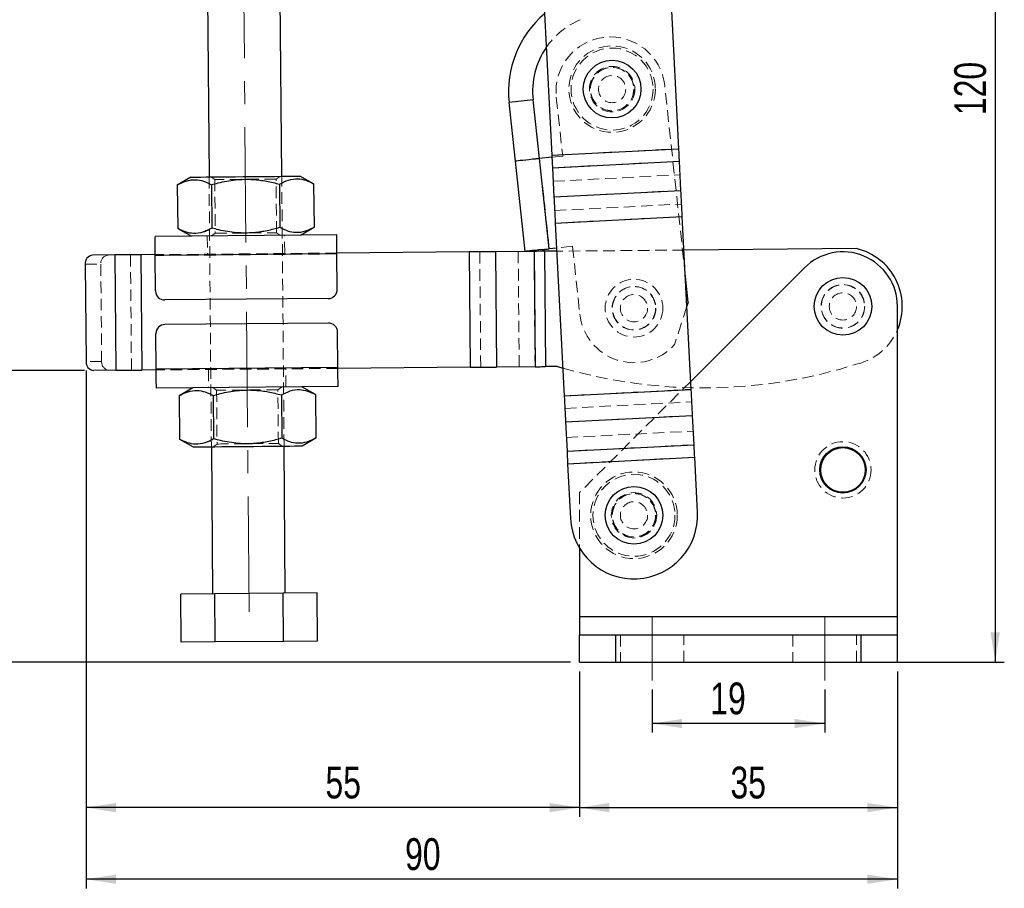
# Model space of a CAD drawing. Header units: millimetres. Extents: x 32 to 375, y 6 to 289.
# Tile 13 of 42: x 97 to 206, y 144 to 239. Entities that reach past the tile are written whole.
import ezdxf

# ---------------------------------------------------------------- set-up
doc = ezdxf.new("R2010")
doc.units = ezdxf.units.MM
doc.linetypes.add('CENTERX2', pattern=[20.32, 12.7, -2.54, 2.54, -2.54])
doc.linetypes.add('HIDDEN', pattern=[1.905, 1.27, -0.635])
doc.layers.add('FORMATO', color=179, linetype='Continuous')
doc.styles.add('SLDTEXTSTYLE0', font='TXT', dxfattribs={"width": 0.75})
doc.dimstyles.new('SLDDIMSTYLE0', dxfattribs={"dimtxt": 3.5, "dimasz": 3.302, "dimexe": 0, "dimexo": 0.0625, "dimgap": 0.875, "dimtad": 1, "dimdec": 0, "dimrnd": 1e-09, "dimzin": 12, "dimdsep": 46, "dimtxsty": 'SLDTEXTSTYLE0', "dimsah": 1, "dimcen": 0.09, "dimadec": 0, "dimazin": 3, "dimtfac": 1, "dimtdec": 0, "dimtofl": 0, "dimtmove": 0, "dimatfit": 3, "dimfxl": 0, "dimfrac": 2, "dimtolj": 1, "dimtzin": 12, "dimarcsym": 0})
doc.dimstyles.new('SLDDIMSTYLE1', dxfattribs={"dimtxt": 3.5, "dimasz": 3.302, "dimexe": 0, "dimexo": 0.0625, "dimgap": 0.875, "dimtad": 1, "dimdec": 3, "dimrnd": 1e-09, "dimzin": 12, "dimdsep": 46, "dimtxsty": 'SLDTEXTSTYLE0', "dimsah": 1, "dimcen": 0.09, "dimadec": 0, "dimazin": 3, "dimtfac": 1, "dimtdec": 3, "dimtofl": 0, "dimtmove": 0, "dimatfit": 3, "dimfxl": 0, "dimfrac": 2, "dimtolj": 1, "dimtzin": 12, "dimarcsym": 0})

# ---------------------------------------------------------------- blocks, each defined once
blk = doc.blocks.new('_D')
at = {"layer": 'FORMATO', "color": 218}
for p, q in [((104.37, 200.86), (93.44, 200.86)), ((94.44, 200.86), (94.44, 168.74)), ((157.86, 168.74), (93.44, 168.74))]:
    blk.add_line(p, q, dxfattribs=at)
for points in [[(94.44, 200.86), (93.93, 197.56), (94.94, 197.56)], [(94.44, 168.74), (94.94, 172.04), (93.93, 172.04)]]:
    blk.add_solid(points, dxfattribs=at)
at = {"layer": 'FORMATO', "color": 218, "insert": (89.92, 181.83), "char_height": 3.5, "attachment_point": 1, "rotation": 90, "style": 'SLDTEXTSTYLE0'}
blk.add_mtext('32', dxfattribs=at)
blk = doc.blocks.new('_D_1')
at = {"layer": 'FORMATO'}
for p, q in [((166.39, 288.66), (205.62, 288.66)), ((204.62, 288.66), (204.62, 168.74)), ((190.86, 168.74), (205.62, 168.74))]:
    blk.add_line(p, q, dxfattribs=at)
for points in [[(204.62, 288.66), (204.11, 285.36), (205.13, 285.36)], [(204.62, 168.74), (205.13, 172.04), (204.11, 172.04)]]:
    blk.add_solid(points, dxfattribs=at)
at = {"layer": 'FORMATO', "insert": (200.11, 228.98), "char_height": 3.5, "attachment_point": 1, "rotation": 90, "style": 'SLDTEXTSTYLE0'}
blk.add_mtext('120', dxfattribs=at)
blk = doc.blocks.new('_D_2')
at = {"layer": 'FORMATO'}
for p, q in [((158.86, 167.74), (158.86, 151.74)), ((193.86, 167.74), (193.86, 151.74)), ((158.86, 152.74), (193.86, 152.74))]:
    blk.add_line(p, q, dxfattribs=at)
for points in [[(158.86, 152.74), (162.16, 152.23), (162.16, 153.25)], [(193.86, 152.74), (190.56, 153.25), (190.56, 152.23)]]:
    blk.add_solid(points, dxfattribs=at)
at = {"layer": 'FORMATO', "insert": (175.48, 157.25), "char_height": 3.5, "attachment_point": 1, "style": 'SLDTEXTSTYLE0'}
blk.add_mtext('35', dxfattribs=at)
blk = doc.blocks.new('_D_3')
at = {"layer": 'FORMATO'}
for p, q in [((104.54, 200.85), (104.54, 151.74)), ((158.86, 167.74), (158.86, 151.74)), ((158.86, 152.74), (104.54, 152.74))]:
    blk.add_line(p, q, dxfattribs=at)
for points in [[(104.54, 152.74), (107.84, 152.23), (107.84, 153.25)], [(158.86, 152.74), (155.56, 153.25), (155.56, 152.23)]]:
    blk.add_solid(points, dxfattribs=at)
at = {"layer": 'FORMATO', "insert": (130.9, 157.25), "char_height": 3.5, "attachment_point": 1, "style": 'SLDTEXTSTYLE0'}
blk.add_mtext('55', dxfattribs=at)
blk = doc.blocks.new('_D_4')
at = {"layer": 'FORMATO'}
for p, q in [((104.54, 200.85), (104.54, 143.85)), ((193.86, 167.74), (193.86, 143.85)), ((193.86, 144.85), (104.54, 144.85))]:
    blk.add_line(p, q, dxfattribs=at)
for points in [[(104.54, 144.85), (107.84, 144.35), (107.84, 145.36)], [(193.86, 144.85), (190.56, 145.36), (190.56, 144.35)]]:
    blk.add_solid(points, dxfattribs=at)
at = {"layer": 'FORMATO', "insert": (139.66, 149.37), "char_height": 3.5, "attachment_point": 1, "style": 'SLDTEXTSTYLE0'}
blk.add_mtext('90', dxfattribs=at)
blk = doc.blocks.new('_D_5')
at = {"layer": 'FORMATO'}
for p, q in [((166.86, 165.74), (166.86, 160.99)), ((185.86, 165.74), (185.86, 160.99)), ((185.86, 161.99), (166.86, 161.99))]:
    blk.add_line(p, q, dxfattribs=at)
for points in [[(166.86, 161.99), (170.16, 161.49), (170.16, 162.5)], [(185.86, 161.99), (182.56, 162.5), (182.56, 161.49)]]:
    blk.add_solid(points, dxfattribs=at)
at = {"layer": 'FORMATO', "insert": (173.26, 166.51), "char_height": 3.5, "attachment_point": 1, "style": 'SLDTEXTSTYLE0'}
blk.add_mtext('19', dxfattribs=at)

msp = doc.modelspace()

# ---------------------------------------------------------------- linework, layer by layer
at = {"color": 7, "linetype": 'Continuous', "lineweight": 25}
for p, q in [((117.884079, 245.768164), (118.086813, 222.169031)), ((126.086516, 222.237756), (125.883782, 245.836881)), ((169.795165, 225.276318), (168.920169, 242.30614)), ((154.938612, 241.587763), (155.813608, 224.557941)), ((153.750449, 230.657158), (151.115864, 230.371752)), ((151.815924, 223.909558), (151.115864, 230.371752)), ((154.450509, 224.194967), (153.750449, 230.657158)), ((155.813608, 224.557941), (169.795165, 225.276318)), ((152.892938, 213.967727), (151.815924, 223.909558)), ((155.824609, 224.343826), (154.46045, 224.196044)), ((155.537465, 214.254213), (154.46045, 224.196044)), ((155.884163, 223.184754), (169.86572, 223.903128)), ((170.031137, 220.683658), (169.86572, 223.903128)), ((129.599409, 221.398668), (128.086442, 222.254937)), ((155.884163, 223.184754), (156.049581, 219.96528)), ((116.086883, 222.15185), (114.588855, 221.269717)), ((114.588855, 221.269717), (114.629758, 216.508356)), ((118.341492, 221.301955), (118.382396, 216.540595)), ((125.846767, 221.366433), (125.887671, 216.605072)), ((129.599409, 221.398668), (129.640309, 216.637307)), ((156.049581, 219.96528), (170.031137, 220.683658)), ((156.197104, 217.094069), (170.178661, 217.812442)), ((156.197104, 217.094069), (157.174725, 198.06688)), ((171.156283, 198.785256), (170.178661, 217.812442)), ((132.142132, 215.789535), (112.14287, 215.617729)), ((114.629758, 216.508356), (116.142722, 215.652091)), ((128.14228, 215.755177), (129.640309, 216.637307)), ((107.715601, 213.579622), (105.258727, 213.558515)), ((107.715601, 213.579622), (107.8247, 200.880093)), ((112.160051, 213.617803), (110.583381, 213.604258)), ((110.583381, 213.604258), (110.69248, 200.904728)), ((132.160173, 213.689615), (112.160908, 213.517808)), ((112.194413, 209.617951), (112.160908, 213.517808)), ((146.718276, 213.914682), (132.159313, 213.789609)), ((132.193675, 209.789758), (132.160173, 213.689615)), ((146.718276, 213.914682), (146.827373, 201.215149)), ((153.85792, 213.976015), (149.622772, 213.939634)), ((149.622772, 213.939634), (149.731869, 201.240101)), ((153.85792, 213.976015), (153.967017, 201.276486)), ((156.356208, 213.997477), (155.019719, 213.985995)), ((155.019719, 213.985995), (155.128816, 201.286466)), ((156.338557, 214.340997), (155.537465, 214.254213)), ((189.337203, 214.280808), (170.36849, 214.117852)), ((104.448193, 212.551517), (104.540111, 201.851913)), ((183.618179, 212.16178), (171.111222, 199.662262)), ((170.825507, 208.366511), (170.518284, 211.202459)), ((131.202301, 208.781206), (113.202968, 208.626577)), ((170.825507, 208.366511), (170.686226, 207.93384)), ((193.859558, 173.741773), (193.859558, 207.917881)), ((131.225494, 206.081306), (113.226162, 205.926676)), ((112.268286, 201.018267), (112.234788, 204.918125)), ((132.267551, 201.190074), (132.23405, 205.089931)), ((107.8247, 200.880093), (105.367826, 200.858985)), ((112.26915, 200.918273), (110.69248, 200.904728)), ((132.267551, 201.190074), (112.268286, 201.018267)), ((146.827373, 201.215149), (132.268412, 201.09008)), ((153.967017, 201.276486), (149.731869, 201.240101)), ((156.447518, 201.297795), (155.128816, 201.286466)), ((156.447518, 201.297795), (157.017355, 201.129721)), ((132.285593, 199.090154), (112.286331, 198.918345)), ((116.286182, 198.952708), (114.78815, 198.070574)), ((129.798704, 198.199525), (128.285737, 199.055792)), ((157.174725, 198.06688), (171.156283, 198.785256)), ((114.78815, 198.070574), (114.829054, 193.309213)), ((118.540788, 198.102812), (118.581691, 193.341452)), ((126.046067, 198.167288), (126.08697, 193.405927)), ((129.798704, 198.199525), (129.839608, 193.438164)), ((157.32225, 195.195667), (171.303806, 195.914044)), ((157.32225, 195.195667), (157.487666, 191.976194)), ((171.469223, 192.69457), (171.303806, 195.914044)), ((114.829054, 193.309213), (116.342017, 192.452948)), ((128.341576, 192.556032), (129.839608, 193.438164)), ((118.341947, 192.470129), (118.481109, 176.270725)), ((126.480816, 176.339449), (126.34165, 192.538851)), ((157.487666, 191.976194), (171.469223, 192.69457)), ((157.558221, 190.603006), (171.539779, 191.321381)), ((171.850337, 185.277068), (171.539779, 191.321381)), ((157.558221, 190.603006), (157.86878, 184.558692)), ((158.859558, 181.312328), (158.859558, 173.741773)), ((118.728323, 176.27285), (114.975685, 176.240612)), ((115.021215, 170.940807), (114.975685, 176.240612)), ((126.233598, 176.337325), (118.728323, 176.27285)), ((118.773853, 170.973045), (118.728323, 176.27285)), ((129.986239, 176.369563), (126.233598, 176.337325)), ((126.279128, 171.03752), (126.233598, 176.337325)), ((130.031766, 171.069758), (129.986239, 176.369563)), ((193.859558, 173.741773), (158.859558, 173.741773)), ((158.859558, 173.741773), (158.859558, 171.741773)), ((193.859558, 171.741773), (193.859558, 173.741773)), ((158.859558, 171.741773), (162.859558, 171.741773)), ((158.859558, 168.741773), (158.859558, 171.741773)), ((162.859558, 168.741773), (162.859558, 171.741773)), ((162.859558, 171.741773), (189.859559, 171.741773)), ((189.859559, 171.741773), (193.859558, 171.741773)), ((189.859559, 168.741773), (189.859559, 171.741773)), ((193.859558, 168.741773), (193.859558, 171.741773)), ((118.773853, 170.973045), (115.021215, 170.940807)), ((126.279128, 171.03752), (118.773853, 170.973045)), ((130.031766, 171.069758), (126.279128, 171.03752)), ((158.859558, 168.741773), (162.859558, 168.741773)), ((162.859558, 168.741773), (189.859559, 168.741773)), ((189.859559, 168.741773), (193.859558, 168.741773))]:
    msp.add_line(p, q, dxfattribs=at)
at = {"color": 7, "linetype": 'HIDDEN', "lineweight": 18}
for p, q in [((170.518284, 211.202459), (168.240671, 232.226906)), ((156.310472, 230.934491), (157.010531, 224.4723)), ((151.115864, 230.371752), (153.750449, 230.657158)), ((155.813608, 224.557941), (169.795165, 225.276318)), ((157.010531, 224.4723), (155.824609, 224.343826)), ((155.527524, 214.253136), (154.450509, 224.194967)), ((155.537465, 214.254213), (154.46045, 224.196044)), ((169.86572, 223.903128), (155.884163, 223.184754)), ((125.464039, 221.941413), (125.877091, 222.235956)), ((126.34165, 192.538851), (126.086516, 222.237756)), ((155.961131, 221.686729), (169.942689, 222.405107)), ((118.086813, 222.169031), (118.341947, 192.470129)), ((118.296234, 222.170831), (118.714289, 221.883428)), ((118.714289, 221.883428), (118.765125, 215.965615)), ((125.514878, 216.023599), (125.464039, 221.941413)), ((170.031137, 220.683658), (156.049581, 219.96528)), ((156.126549, 218.467255), (170.108106, 219.185633)), ((156.197104, 217.094069), (170.178661, 217.812442)), ((118.765125, 215.965615), (118.352072, 215.671071)), ((125.93293, 215.736196), (125.514878, 216.023599)), ((125.887671, 216.605072), (126.81747, 216.197149)), ((126.409525, 213.740216), (126.392344, 215.740142)), ((117.892658, 215.667126), (117.909839, 213.667196)), ((107.715601, 213.579622), (107.8247, 200.880093)), ((109.436268, 213.594404), (109.545367, 200.894875)), ((110.583381, 213.604258), (110.69248, 200.904728)), ((132.159313, 213.789609), (112.160051, 213.617803)), ((132.160173, 213.689615), (112.160908, 213.517808)), ((146.718276, 213.914682), (146.827373, 201.215149)), ((147.880073, 213.924662), (147.989172, 201.225133)), ((149.622772, 213.939634), (149.731869, 201.240101)), ((152.115224, 213.961047), (152.224321, 201.261514)), ((153.85792, 213.976015), (153.967017, 201.276486)), ((155.019719, 213.985995), (155.128816, 201.286466)), ((158.087546, 214.530465), (156.338557, 214.340997)), ((170.36849, 214.117852), (156.356208, 213.997477)), ((158.087546, 214.530465), (158.895308, 207.074092)), ((104.448193, 212.551517), (106.16886, 212.566299)), ((106.16886, 212.566299), (106.260778, 201.866691)), ((170.686226, 207.93384), (169.328325, 203.71559)), ((106.260778, 201.866691), (104.540111, 201.851913)), ((132.267551, 201.190074), (112.268286, 201.018267)), ((132.268412, 201.09008), (112.26915, 200.918273)), ((118.018938, 200.967667), (118.036115, 198.967741)), ((126.535805, 199.040759), (126.518624, 201.040686)), ((171.111222, 199.662262), (158.859558, 187.417879)), ((118.495529, 198.971688), (118.913585, 198.684284)), ((118.913585, 198.684284), (118.964424, 192.76647)), ((125.663334, 198.742268), (126.076391, 199.036812)), ((125.714173, 192.824456), (125.663334, 198.742268)), ((157.174725, 198.06688), (171.156283, 198.785256)), ((157.24528, 196.693692), (171.226837, 197.412067)), ((171.303806, 195.914044), (157.32225, 195.195667)), ((157.410698, 193.474217), (171.392255, 194.192593)), ((126.08697, 193.405927), (127.016766, 192.998006)), ((118.964424, 192.76647), (118.551368, 192.471926)), ((126.132225, 192.537052), (125.714173, 192.824456)), ((171.469223, 192.69457), (157.487666, 191.976194)), ((157.558221, 190.603006), (171.539779, 191.321381)), ((158.859558, 187.417879), (158.859558, 181.312328)), ((193.859558, 173.741773), (158.859558, 173.741773)), ((162.859558, 171.741773), (162.859558, 168.741773)), ((163.359558, 171.741773), (163.359558, 168.741773)), ((170.359558, 168.741773), (170.359558, 171.741773)), ((182.359558, 171.741773), (182.359558, 168.741773)), ((189.359558, 168.741773), (189.359558, 171.741773)), ((189.859559, 171.741773), (189.859559, 168.741773))]:
    msp.add_line(p, q, dxfattribs=at)
at = {"color": 7, "linetype": 'Continuous', "lineweight": 25, "flags": 128}
for points in [[(155.813608, 224.557941), (155.822837, 224.378322), (155.832028, 224.199467), (155.841138, 224.022151), (155.850131, 223.847129), (155.858967, 223.675148), (155.867608, 223.506951), (155.87602, 223.34325), (155.884163, 223.184754)], [(169.86572, 223.903128), (169.857577, 224.061628), (169.849165, 224.225325), (169.840524, 224.393525), (169.831687, 224.565503), (169.822694, 224.740529), (169.813584, 224.917845), (169.804394, 225.096696), (169.795165, 225.276318)], [(153.68996, 224.112575), (153.298197, 224.070137), (152.935899, 224.030887), (152.612256, 223.995828), (152.335467, 223.965843), (152.112554, 223.941692), (151.949167, 223.923993), (151.849447, 223.91319), (151.815924, 223.909558)], [(154.46045, 224.196044), (154.362745, 224.18546), (154.265171, 224.174892), (154.167864, 224.164349), (154.070958, 224.153851), (153.974583, 224.143409), (153.878871, 224.133042), (153.783953, 224.12276), (153.68996, 224.112575)], [(116.086883, 222.15185), (116.157198, 222.152454), (116.366496, 222.154253), (116.709867, 222.157204), (117.179269, 222.161234), (117.763692, 222.166256), (118.449444, 222.172146), (119.220452, 222.178769), (120.058639, 222.18597), (120.94436, 222.193581), (121.856855, 222.201419), (122.77474, 222.209306), (123.676495, 222.21705), (124.540986, 222.224479), (125.347947, 222.231411), (126.078469, 222.237685), (126.715427, 222.243157), (127.243889, 222.247698), (127.651473, 222.2512), (127.92862, 222.253581), (128.068836, 222.254784), (128.086442, 222.254937)], [(170.178661, 217.812442), (170.159364, 218.188015), (170.14015, 218.561982), (170.1211, 218.932734), (170.102297, 219.298692), (170.083821, 219.658286), (170.065751, 220.009976), (170.048165, 220.352252), (170.031137, 220.683658)], [(156.049581, 219.96528), (156.066607, 219.633878), (156.084194, 219.291599), (156.102264, 218.939909), (156.12074, 218.580318), (156.139543, 218.21436), (156.158592, 217.843604), (156.177807, 217.469641), (156.197104, 217.094069)], [(132.160173, 213.689615), (132.156653, 214.099289), (132.153267, 214.49322), (132.150149, 214.856268), (132.147414, 215.174482), (132.145172, 215.435636), (132.143506, 215.62969), (132.142478, 215.749187), (132.142132, 215.789535)], [(112.160908, 213.517808), (112.157391, 213.927482), (112.154009, 214.321413), (112.150887, 214.684461), (112.148152, 215.002676), (112.14591, 215.26383), (112.144241, 215.457884), (112.14322, 215.57738), (112.14287, 215.617729)], [(110.583381, 213.604258), (110.201971, 213.600983), (109.822789, 213.597723), (109.44804, 213.594505), (109.079906, 213.591342), (108.720535, 213.588257), (108.372019, 213.585262), (108.036393, 213.582379), (107.715601, 213.579622)], [(149.622772, 213.939634), (149.299046, 213.936851), (148.959836, 213.933938), (148.607174, 213.93091), (148.243177, 213.92778), (147.870032, 213.924577), (147.489974, 213.921313), (147.105286, 213.918005), (146.718276, 213.914682)], [(154.766975, 214.170744), (154.375212, 214.128305), (154.012914, 214.089056), (153.689271, 214.053993), (153.412481, 214.024008), (153.189569, 213.999861), (153.026182, 213.982162), (152.926461, 213.971359), (152.892938, 213.967727)], [(155.019719, 213.985995), (154.864914, 213.984669), (154.711039, 213.983347), (154.559016, 213.982039), (154.409758, 213.980758), (154.264159, 213.979506), (154.123095, 213.978295), (153.987411, 213.977129), (153.85792, 213.976015)], [(154.766975, 214.170744), (154.860967, 214.180925), (154.955886, 214.191211), (155.051598, 214.201578), (155.147973, 214.21202), (155.244879, 214.222518), (155.342186, 214.233057), (155.439758, 214.243629), (155.537465, 214.254213)], [(107.8247, 200.880093), (108.145484, 200.882846), (108.481118, 200.885729), (108.829634, 200.888724), (109.189005, 200.891812), (109.557138, 200.894975), (109.931888, 200.898194), (110.31107, 200.90145), (110.69248, 200.904728)], [(112.286331, 198.918345), (112.285981, 198.958696), (112.284952, 199.078192), (112.283291, 199.272246), (112.281048, 199.5334), (112.278314, 199.851615), (112.275192, 200.214663), (112.27181, 200.608594), (112.268286, 201.018267)], [(132.285593, 199.090154), (132.285243, 199.130503), (132.284218, 199.249999), (132.282549, 199.444053), (132.280307, 199.705207), (132.277572, 200.023421), (132.274454, 200.386469), (132.271072, 200.7804), (132.267551, 201.190074)], [(146.827373, 201.215149), (147.214384, 201.218476), (147.599071, 201.22178), (147.979129, 201.225043), (148.352274, 201.228251), (148.716271, 201.231376), (149.068933, 201.234409), (149.408143, 201.237322), (149.731869, 201.240101)], [(153.967017, 201.276486), (154.096508, 201.277596), (154.232192, 201.278762), (154.373256, 201.279976), (154.518855, 201.281224), (154.668115, 201.28251), (154.820136, 201.283814), (154.974011, 201.285136), (155.128816, 201.286466)], [(171.303806, 195.914044), (171.286779, 196.245446), (171.269193, 196.587726), (171.251123, 196.939414), (171.232646, 197.299006), (171.213844, 197.664964), (171.194794, 198.035718), (171.17558, 198.409683), (171.156283, 198.785256)], [(157.174725, 198.06688), (157.194022, 197.691307), (157.213237, 197.317342), (157.232286, 196.946588), (157.25109, 196.580631), (157.269565, 196.221038), (157.287635, 195.869348), (157.305222, 195.52707), (157.32225, 195.195667)], [(116.342017, 192.452948), (116.412332, 192.453551), (116.62163, 192.455349), (116.965001, 192.458299), (117.434403, 192.462332), (118.018826, 192.467352), (118.704578, 192.473243), (119.475586, 192.479867), (120.313773, 192.487068), (121.199494, 192.494677), (122.111989, 192.502515), (123.029874, 192.510401), (123.931629, 192.518148), (124.79612, 192.525574), (125.603081, 192.532507), (126.333603, 192.538782), (126.970561, 192.544253), (127.499023, 192.548794), (127.906607, 192.552296), (128.183754, 192.554676), (128.32397, 192.555881), (128.341576, 192.556032)], [(157.487666, 191.976194), (157.495809, 191.817696), (157.504221, 191.653998), (157.512864, 191.485799), (157.5217, 191.313819), (157.530693, 191.138798), (157.539803, 190.961479), (157.548992, 190.782626), (157.558221, 190.603006)], [(171.539779, 191.321381), (171.53055, 191.501002), (171.52136, 191.679855), (171.512249, 191.857173), (171.503257, 192.032195), (171.49442, 192.204175), (171.485778, 192.372373), (171.477367, 192.536072), (171.469223, 192.69457)]]:
    msp.add_lwpolyline(points, dxfattribs=at)
at = {"color": 7, "linetype": 'HIDDEN', "lineweight": 18, "flags": 128}
for points in [[(125.464039, 221.941413), (125.446723, 221.941264), (125.309264, 221.940083), (125.039974, 221.937769), (124.649876, 221.934416), (124.154946, 221.930166), (123.575439, 221.925189), (122.935084, 221.919687), (122.260099, 221.913886), (121.578114, 221.90803), (120.91705, 221.902349), (120.303975, 221.897085), (119.763987, 221.892444), (119.319187, 221.888625), (118.987797, 221.885775), (118.783371, 221.884021), (118.714289, 221.883428), (118.714289, 221.883428)], [(118.765125, 215.965615), (118.78244, 215.965764), (118.919899, 215.966945), (119.189189, 215.969258), (119.579287, 215.972611), (120.074222, 215.976861), (120.653724, 215.981838), (121.294079, 215.987341), (121.969068, 215.993137), (122.65105, 215.998997), (123.312114, 216.004678), (123.925188, 216.009942), (124.46518, 216.014584), (124.909976, 216.018402), (125.241371, 216.021252), (125.445792, 216.023007), (125.514878, 216.023599)], [(125.663334, 198.742268), (125.646019, 198.742119), (125.50856, 198.740938), (125.23927, 198.738624), (124.849172, 198.735274), (124.354241, 198.731021), (123.774735, 198.726044), (123.13438, 198.720542), (122.459395, 198.714743), (121.777409, 198.708885), (121.116349, 198.703206), (120.503271, 198.697939), (119.963282, 198.693301), (119.518486, 198.68948), (119.187092, 198.686632), (118.982667, 198.684876), (118.913585, 198.684284), (118.913585, 198.684284)], [(118.964424, 192.76647), (118.981739, 192.766619), (119.119195, 192.7678), (119.388485, 192.770113), (119.778583, 192.773464), (120.273517, 192.777717), (120.853023, 192.782695), (121.493378, 192.788196), (122.168364, 192.793994), (122.850349, 192.799854), (123.511409, 192.805533), (124.124484, 192.810799), (124.664476, 192.815439), (125.109272, 192.819259), (125.440666, 192.822105), (125.645088, 192.823862), (125.714173, 192.824456)]]:
    msp.add_lwpolyline(points, dxfattribs=at)
at = {"color": 7, "linetype": 'HIDDEN', "lineweight": 18}
for centre, radius in [((162.448721, 231.839353), 4.7625), ((162.448721, 231.839353), 4.5125), ((162.448721, 231.839353), 2.5), ((162.448721, 231.839353), 2.4), ((162.448721, 231.839353), 2.38125), ((162.448721, 231.839353), 1.5), ((164.860407, 207.720301), 3.175), ((187.859558, 207.91788), 2.4), ((187.859558, 207.91788), 2.4), ((187.859558, 207.91788), 2.38125), ((164.860407, 207.720301), 2.4), ((164.860407, 207.720301), 2.38125), ((164.860407, 207.720301), 1.5), ((187.859558, 207.91788), 1.5), ((187.859558, 189.91788), 3.1), ((164.859558, 184.91788), 4.7625), ((164.859558, 184.91788), 4.5125), ((164.859558, 184.91788), 2.5), ((164.859558, 184.91788), 2.4), ((164.859558, 184.91788), 2.38125), ((164.859558, 184.91788), 1.5)]:
    msp.add_circle(centre, radius, dxfattribs=at)
at = {"color": 7, "linetype": 'Continuous', "lineweight": 25}
for centre, radius in [((162.448721, 231.839353), 3.175), ((187.859558, 207.91788), 3.175), ((187.859558, 189.91788), 2.55), ((187.859558, 189.91788), 2.45), ((164.859558, 184.91788), 3.175)]:
    msp.add_circle(centre, radius, dxfattribs=at)
for centre, radius, start, end in [((162.275571, 231.5807), 11.225, 130.31566726, 186.18283244), ((162.275571, 231.5807), 8.575, 145.55999846, 186.18283244), ((105.367012, 212.641658), 0.923229, 96.73565845, 185.603098), ((187.859558, 207.91788), 6, 0, 134.98296377), ((187.859558, 207.91788), 6.53225, 336.7106158, 76.92610017), ((113.194375, 209.626541), 1, 180.49219789, 270.49219789), ((131.193711, 209.781168), 1, 270.49219789, 0.49219789), ((113.23475, 204.926715), 1, 90.49219789, 180.49219789), ((131.234086, 205.081341), 1, 0.49219789, 90.49219789), ((105.460342, 201.777567), 0.923229, 175.38108396, 264.24878923), ((164.859558, 184.91788), 7, 182.94128481, 2.94128481)]:
    msp.add_arc(centre, radius, start, end, dxfattribs=at)
at = {"color": 7, "linetype": 'HIDDEN', "lineweight": 18}
for centre, radius, start, end in [((162.275571, 231.5807), 8.575, 112.87979444, 145.55999846), ((162.275571, 231.5807), 6, 6.18283244, 186.18283244), ((107.087679, 212.65644), 0.923229, 96.73565845, 185.603098), ((164.860407, 207.720301), 6, 186.18283244, 318.12930804), ((187.859558, 207.91788), 6.53225, 284.0582956, 336.7106158), ((107.181009, 201.792349), 0.923229, 175.38128525, 264.24879939), ((172.489902, 254.637573), 55.7, 253.8720336, 287.72349425)]:
    msp.add_arc(centre, radius, start, end, dxfattribs=at)
at = {"color": 7, "linetype": 'Continuous', "lineweight": 25}
for points, knots in [([(114.588855, 221.269717), (114.913114, 221.44019), (115.568663, 221.784833), (116.543198, 221.917233), (117.477381, 221.743224), (118.051701, 221.449941), (118.341492, 221.301955)], [0, 0, 0, 0, 0.2646022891, 0.5349420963, 0.7653401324, 1, 1, 1, 1]), ([(118.341492, 221.301955), (118.593638, 221.373723), (119.461864, 221.620846), (121.000572, 221.90696), (122.792482, 221.940857), (124.419418, 221.731835), (125.369172, 221.488697), (125.846767, 221.366433)], [0, 0, 0, 0, 0.1032810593, 0.3556327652, 0.614041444, 0.8059158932, 1, 1, 1, 1]), ([(125.846767, 221.366433), (126.171026, 221.536906), (126.826575, 221.88155), (127.801115, 222.013944), (128.735297, 221.839936), (129.309617, 221.546653), (129.599409, 221.398668)], [0, 0, 0, 0, 0.2646022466, 0.5349422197, 0.7653401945, 1, 1, 1, 1]), ([(118.382396, 216.540595), (118.058137, 216.370121), (117.402588, 216.025477), (116.428048, 215.893083), (115.493866, 216.067092), (114.919548, 216.360372), (114.629758, 216.508356)], [0, 0, 0, 0, 0.2646023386, 0.5349424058, 0.7653404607, 1, 1, 1, 1]), ([(125.887671, 216.605072), (125.417267, 216.475889), (124.471913, 216.216275), (122.86505, 215.980686), (121.068138, 215.979657), (119.523849, 216.236805), (118.635733, 216.473171), (118.382396, 216.540595)], [0, 0, 0, 0, 0.19205042, 0.3859563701, 0.6379335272, 0.8967194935, 1, 1, 1, 1]), ([(129.640309, 216.637307), (129.31605, 216.466835), (128.6605, 216.122195), (127.685965, 215.989794), (126.751782, 216.163804), (126.177463, 216.457087), (125.887671, 216.605072)], [0, 0, 0, 0, 0.2646022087, 0.5349420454, 0.7653401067, 1, 1, 1, 1]), ([(114.78815, 198.070574), (115.112409, 198.241047), (115.767958, 198.585691), (116.742498, 198.718088), (117.67668, 198.544079), (118.250998, 198.250797), (118.540788, 198.102812)], [0, 0, 0, 0, 0.2646023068, 0.5349423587, 0.7653404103, 1, 1, 1, 1]), ([(118.540788, 198.102812), (118.792934, 198.17458), (119.66116, 198.4217), (121.199867, 198.707816), (122.991777, 198.741711), (124.618715, 198.532693), (125.56847, 198.289554), (126.046067, 198.167288)], [0, 0, 0, 0, 0.10328094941, 0.35563254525, 0.61404111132, 0.80591544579, 1, 1, 1, 1]), ([(126.046067, 198.167288), (126.370326, 198.337761), (127.025875, 198.682405), (128.00041, 198.814802), (128.934593, 198.640793), (129.508913, 198.34751), (129.798704, 198.199525)], [0, 0, 0, 0, 0.26460230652, 0.53494211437, 0.76534014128, 1, 1, 1, 1]), ([(118.581691, 193.341452), (118.257432, 193.170978), (117.601883, 192.826335), (116.627348, 192.693938), (115.693165, 192.867947), (115.118845, 193.161229), (114.829054, 193.309213)], [0, 0, 0, 0, 0.2646023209, 0.5349421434, 0.7653401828, 1, 1, 1, 1]), ([(126.08697, 193.405927), (125.616565, 193.276744), (124.671209, 193.017131), (123.064347, 192.781542), (121.267436, 192.780511), (119.723148, 193.037664), (118.83503, 193.274028), (118.581691, 193.341452)], [0, 0, 0, 0, 0.1920507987, 0.38595665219, 0.63793319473, 0.89671907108, 1, 1, 1, 1]), ([(129.839608, 193.438164), (129.515349, 193.267692), (128.8598, 192.92305), (127.88526, 192.79065), (126.951078, 192.964659), (126.37676, 193.257942), (126.08697, 193.405927)], [0, 0, 0, 0, 0.2646022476, 0.5349423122, 0.7653403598, 1, 1, 1, 1])]:
    msp.add_open_spline(points, degree=3, knots=knots, dxfattribs=at)
at = {"color": 7, "linetype": 'HIDDEN', "lineweight": 18}
for points, knots in [([(117.459742, 216.116761), (117.478437, 216.12048), (117.793166, 216.183085), (118.096799, 216.367311), (118.382396, 216.540595)], [0, 0, 0, 0, 0.05940167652, 1, 1, 1, 1]), ([(117.659041, 192.917616), (117.677735, 192.921334), (117.992448, 192.98393), (118.296088, 193.168163), (118.581691, 193.341452)], [0, 0, 0, 0, 0.05940063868, 1, 1, 1, 1])]:
    msp.add_open_spline(points, degree=3, knots=knots, dxfattribs=at)
at = {"layer": 'FORMATO', "color": 218, "linetype": 'CENTERX2', "lineweight": 18}
msp.add_line((122.498142, 174.305161), (121.86675, 247.802449), dxfattribs=at)
at = {"layer": 'FORMATO', "linetype": 'CENTERX2', "lineweight": 18}
for p, q in [((166.859558, 173.741773), (166.859558, 166.741773)), ((166.859558, 166.741773), (166.859558, 173.741773)), ((185.859558, 166.741773), (185.859558, 173.741773))]:
    msp.add_line(p, q, dxfattribs=at)

# ---------------------------------------------------------------- dimensions: what is measured, and where the dimension line sits
at = {"layer": 'FORMATO'}
dim = msp.add_linear_dim(base=(204.62153, 168.741773), p1=(165.394888, 288.663097), p2=(189.859558, 168.741773), angle=90, dimstyle='SLDDIMSTYLE0', dxfattribs=at)
dim.commit()
dim.dimension.update_dxf_attribs({"geometry": '_D_1', "text_midpoint": (204.62153, 232.859589), "dimtype": 160})
for base, p1, p2, picture, middle in [((104.540113, 152.741773), (158.859558, 168.741773), (104.540113, 201.851911), '_D_3', (133.481887, 152.741773)), ((104.540113, 144.853836), (193.859558, 168.741773), (104.540113, 201.851911), '_D_4', (142.24216, 144.853836)), ((193.859558, 152.741773), (158.859558, 168.741773), (193.859558, 168.741773), '_D_2', (178.067796, 152.741773)), ((166.859558, 161.993598), (185.859558, 166.741773), (166.859558, 166.741773), '_D_5', (175.850323, 161.993598))]:
    dim = msp.add_linear_dim(base=base, p1=p1, p2=p2, dimstyle='SLDDIMSTYLE1', dxfattribs=at)
    dim.commit()
    dim.dimension.update_dxf_attribs({"geometry": picture, "text_midpoint": middle, "dimtype": 160})
at = {"layer": 'FORMATO', "color": 218}
dim = msp.add_linear_dim(base=(94.435976, 168.741773), p1=(105.367826, 200.858985), p2=(158.859558, 168.741773), angle=90, dimstyle='SLDDIMSTYLE0', dxfattribs=at)
dim.commit()
dim.dimension.update_dxf_attribs({"geometry": '_D', "text_midpoint": (94.435976, 184.414945), "dimtype": 160})

doc.saveas('drawing.dxf')
